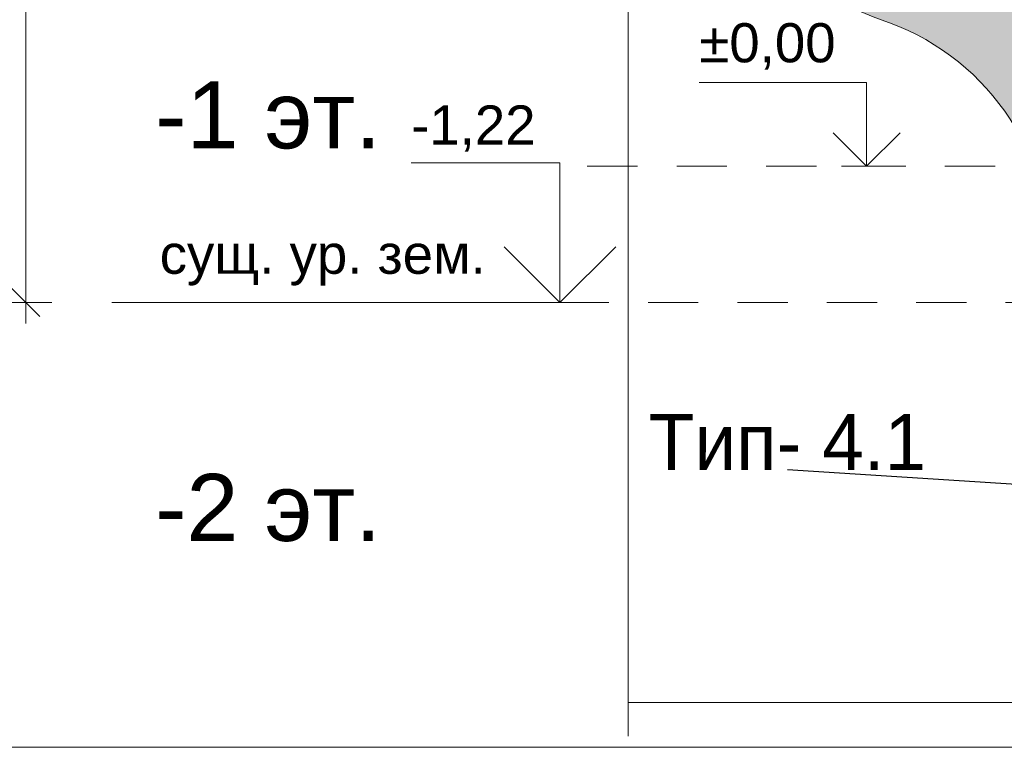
# Model space of a CAD drawing. Header units: millimetres. Extents: x -7244646 to -5701154, y 5723682 to 6071635.
# Tile 3 of 256: x -6411494 to -6402681, y 5734609 to 5741122. Entities that reach past the tile are written whole.
import ezdxf

# ---------------------------------------------------------------- set-up
doc = ezdxf.new("R2010")
doc.units = ezdxf.units.MM
doc.header["$MEASUREMENT"] = 0
doc.set_wipeout_variables(frame=1)
doc.linetypes.add('Dashed', pattern=[800, 450, -350])
doc.linetypes.add('Wipeout_Contour', pattern=[1000, 0, -1000])
for name, color, linetype, lineweight in [('0_Ном._пера__1', 7, 'Continuous', 0), ('0_Ном._пера__101', 252, 'Continuous', 0), ('0_Ном._пера__120', 7, 'Continuous', 0), ('0_Ном._пера__21', 7, 'Continuous', 5), ('0_Ном._пера__47', 7, 'Continuous', 5), ('АР-Перекрытия_Приямки.АР_Ном._пера__120', 7, 'Continuous', 0), ('АР-Стены внешние_Балконы _ лоджии.АР_Ном._пера__101', 252, 'Continuous', 0), ('АР-Стены_внешние_.АР_Ном._пера__120', 7, 'Continuous', 0), ('АР-Чертеж-Размеры.АР_Ном._пера__1', 7, 'Continuous', 0), ('АР-Чертеж-Размеры.АР_Ном._пера__120', 7, 'Continuous', 0), ('АР-Чертеж-Размеры.АР_Ном._пера__141', 7, 'Continuous', 5)]:
    doc.layers.add(name, color=color, linetype=linetype, lineweight=lineweight)
doc.layers.add('АР-Перекрытия_Приямки.АР', color=7, linetype='Continuous')
doc.layers.add('АР-Чертеж-Размеры.АР', color=7, linetype='Continuous')
doc.styles.add('РЎР“Р•РќР•Р\xa0Р\x98Р\xa0_РЎРўР\x98Р›Р¬_1', font='GOTHIC.TTF')
doc.styles.add('РЎР“Р•РќР•Р\xa0Р\x98Р\xa0_РЎРўР\x98Р›Р¬_2', font='arial.ttf')
doc.linetypes.add('Линия Разрыва', pattern='A,0,[1,20 Р\xa0Р°Р·СЂРµР· 1-1. РљРѕСЂРїСѓСЃ 11.Shx,S=15.679026,R=0,X=0,Y=0],-1975.557214,0', length=1975.557214)
doc.dimstyles.new('СГЕНЕРИР_СТИЛЬ__1', dxfattribs={"dimtxt": 500, "dimasz": 237.5, "dimexe": 0.18, "dimexo": 43263.067461, "dimgap": 0, "dimtad": 1, "dimlfac": 0.001, "dimzin": 0, "dimdsep": 46, "dimtxsty": 'РЎР“Р•РќР•Р\xa0Р\x98Р\xa0_РЎРўР\x98Р›Р¬_2', "dimblk": 'ARROWHEAD_6', "dimblk1": 'ARROWHEAD_6', "dimblk2": 'ARROWHEAD_6', "dimcen": 0.09, "dimclrd": 7, "dimclre": 7, "dimclrt": 7, "dimadec": 0, "dimazin": 0, "dimtfac": 1, "dimtdec": 4, "dimtmove": 2, "dimatfit": 3, "dimfxl": 1, "dimtolj": 1, "dimtzin": 0, "dimarcsym": 0})
doc.dimstyles.new('СГЕНЕРИР_СТИЛЬ__11', dxfattribs={"dimtxt": 0.18, "dimasz": 152, "dimexe": 0.18, "dimexo": 0.0625, "dimgap": 0, "dimtad": 0, "dimtih": 1, "dimtoh": 1, "dimdec": 4, "dimzin": 0, "dimdsep": 46, "dimcen": 0.09, "dimadec": 0, "dimazin": 0, "dimtfac": 1, "dimtdec": 4, "dimtmove": 0, "dimatfit": 3, "dimldrblk": 'ARROWHEAD_14', "dimfxl": 1, "dimtolj": 1, "dimtzin": 0, "dimarcsym": 0})
doc.dimstyles.new('СГЕНЕРИР_СТИЛЬ__3', dxfattribs={"dimtxt": 300, "dimasz": 237.5, "dimexe": 0.18, "dimexo": 0.0625, "dimgap": 0, "dimtad": 1, "dimlfac": 0.001, "dimzin": 0, "dimdsep": 46, "dimtxsty": 'РЎР“Р•РќР•Р\xa0Р\x98Р\xa0_РЎРўР\x98Р›Р¬_2', "dimblk": 'ARROWHEAD_6', "dimblk1": 'ARROWHEAD_6', "dimblk2": 'ARROWHEAD_6', "dimcen": 0.09, "dimse1": 1, "dimse2": 1, "dimclrd": 7, "dimclre": 7, "dimclrt": 7, "dimadec": 0, "dimazin": 0, "dimtfac": 1, "dimtdec": 4, "dimtmove": 0, "dimatfit": 3, "dimfxl": 1, "dimtolj": 1, "dimtzin": 0, "dimarcsym": 0})

# ---------------------------------------------------------------- blocks, each defined once
blk = doc.blocks.new('*D52', base_point=(-7387333.1, 5739809.2))
at = {"layer": 'АР-Чертеж-Размеры.АР_Ном._пера__1', "color": 7, "linetype": 'Continuous', "lineweight": 0, "transparency": 16777216}
for p, q in [((-6411439.3, 5858499.2), (-6411439.3, 5858686.7)), ((-6411314.3, 5858374.2), (-6411564.3, 5858624.2)), ((-6388218.7, 5858499.2), (-6411673.7, 5858499.2)), ((-6411439.3, 5738589.2), (-6411439.3, 5858499.2)), ((-6411564.3, 5738714.2), (-6411314.3, 5738464.2)), ((-6411204.9, 5738589.2), (-6411673.7, 5738589.2)), ((-6411439.3, 5738401.7), (-6411439.3, 5738589.2))]:
    blk.add_line(p, q, dxfattribs=at)
at = {"layer": 'АР-Чертеж-Размеры.АР_Ном._пера__1', "color": 7, "lineweight": 0, "transparency": 16777216, "insert": (-6411889.3, 5853972.3), "char_height": 500, "attachment_point": 7, "rotation": 90, "style": 'РЎР“Р•РќР•Р\xa0Р\x98Р\xa0_РЎРўР\x98Р›Р¬_2'}
blk.add_mtext('\\A1;{\\pql;\\fArial|b0|i0|c204|p0;\\W1.000000;119,91}', dxfattribs=at)
blk = doc.blocks.new('ARROWHEAD_6')
at = {"color": 0, "linetype": 'Continuous', "lineweight": 0}
for p, q in [((-0.5, -0.5), (0.5, 0.5)), ((0, 0), (-1, 0))]:
    blk.add_line(p, q, dxfattribs=at)
blk = doc.blocks.new('*D72', base_point=(-7387333.1, 5739809.2))
at = {"layer": 'АР-Чертеж-Размеры.АР_Ном._пера__1', "color": 7, "linetype": 'Continuous', "lineweight": 0, "transparency": 16777216}
blk.add_line((-6398614.7, 5738409.2), (-6398614.7, 5738809.2), dxfattribs=at)
at = {"layer": 'АР-Чертеж-Размеры.АР_Ном._пера__141', "color": 7, "linetype": 'Continuous', "lineweight": 5, "transparency": 16777216}
for p, q in [((-6398739.7, 5738934.2), (-6398489.7, 5738684.2)), ((-6398739.7, 5738534.2), (-6398489.7, 5738284.2))]:
    blk.add_line(p, q, dxfattribs=at)
blk = doc.blocks.new('*D73', base_point=(-7387333.1, 5739809.2))
at = {"layer": 'АР-Чертеж-Размеры.АР_Ном._пера__1', "color": 7, "linetype": 'Continuous', "lineweight": 0, "transparency": 16777216}
for p, q in [((-6398614.7, 5741309), (-6398614.7, 5741489)), ((-6398380.3, 5741309), (-6398849, 5741309)), ((-6398614.7, 5738809.2), (-6398614.7, 5741309)), ((-6398380.3, 5738809.2), (-6398849, 5738809.2)), ((-6398614.7, 5738409.2), (-6398614.7, 5738809.2))]:
    blk.add_line(p, q, dxfattribs=at)
at = {"layer": 'АР-Чертеж-Размеры.АР_Ном._пера__141', "color": 7, "linetype": 'Continuous', "lineweight": 5, "transparency": 16777216}
for p, q in [((-6398739.7, 5741434), (-6398489.7, 5741184)), ((-6398739.7, 5738934.2), (-6398489.7, 5738684.2))]:
    blk.add_line(p, q, dxfattribs=at)
at = {"layer": 'АР-Чертеж-Размеры.АР_Ном._пера__120', "color": 7, "lineweight": 0, "transparency": 16777216, "char_height": 300, "attachment_point": 7, "rotation": 90, "style": 'РЎР“Р•РќР•Р\xa0Р\x98Р\xa0_РЎРўР\x98Р›Р¬_2'}
for s, insert in [('\\A1;{\\pql;\\fArial|b0|i0|c204|p0;\\W1.000000;0,18}', (-6399094.7, 5740998.6)), ('\\A1;{\\pql;\\fArial|b0|i0|c204|p0;\\W1.000000;2,50}', (-6398674.7, 5739658.7))]:
    blk.add_mtext(s, dxfattribs=dict(at, insert=insert))
blk = doc.blocks.new('Линейный Размер_27_3', base_point=(-6406658.9, 5738589.2))
at = {"layer": '0_Ном._пера__1', "color": 7, "linetype": 'Continuous', "lineweight": 0}
for p, q in [((-6406658.9, 5739839.2), (-6407990.9, 5739839.2)), ((-6406658.9, 5738589.2), (-6406658.9, 5739839.2)), ((-6406658.9, 5738589.2), (-6407158.9, 5739089.2)), ((-6406158.9, 5739089.2), (-6406658.9, 5738589.2)), ((-6406658.9, 5738589.2), (-6407033.9, 5738589.2)), ((-6406658.9, 5738589.2), (-6406283.9, 5738589.2))]:
    blk.add_line(p, q, dxfattribs=at)
at = {"layer": '0_Ном._пера__120', "color": 7, "lineweight": 0, "insert": (-6407990.9, 5739939.2), "char_height": 350, "attachment_point": 7, "style": 'РЎР“Р•РќР•Р\xa0Р\x98Р\xa0_РЎРўР\x98Р›Р¬_2'}
blk.add_mtext('\\A1;{\\pql;\\fArial|b0|i0|c204|p0;\\W1.000000;-1,22}', dxfattribs=at)
blk = doc.blocks.new('ARROWHEAD_14')
at = {"color": 0, "linetype": 'Continuous', "lineweight": 0}
blk.add_line((0, 0), (-1, 0), dxfattribs=at)
at = {"color": 0, "linetype": 'Continuous', "lineweight": 0, "flags": 128}
blk.add_lwpolyline([(-0.9093, 0.525), (0, 0), (-0.9093, -0.525)], dxfattribs=at)
blk = doc.blocks.new('Линейный Размер_45_3', base_point=(-6403914.6, 5739809.2))
at = {"layer": 'АР-Чертеж-Размеры.АР_Ном._пера__1', "color": 7, "linetype": 'Continuous', "lineweight": 0}
for q in [(-6404139.6, 5739809.2), (-6403689.6, 5739809.2)]:
    blk.add_line((-6403914.6, 5739809.2), q, dxfattribs=at)
at = {"layer": 'АР-Чертеж-Размеры.АР_Ном._пера__141', "color": 7, "linetype": 'Continuous', "lineweight": 5}
for p, q in [((-6403914.6, 5740559.2), (-6405411.1, 5740559.2)), ((-6403914.6, 5739809.2), (-6403914.6, 5740559.2)), ((-6403914.6, 5739809.2), (-6404214.6, 5740109.2)), ((-6403614.6, 5740109.2), (-6403914.6, 5739809.2))]:
    blk.add_line(p, q, dxfattribs=at)
at = {"layer": 'АР-Чертеж-Размеры.АР_Ном._пера__120', "color": 7, "lineweight": 0, "insert": (-6405411.1, 5740675.2), "char_height": 350, "attachment_point": 7, "style": 'РЎР“Р•РќР•Р\xa0Р\x98Р\xa0_РЎРўР\x98Р›Р¬_2'}
blk.add_mtext('\\A1;{\\pql;\\fArial|b0|i0|c204|p0;\\W1.000000;±0,00}', dxfattribs=at)

msp = doc.modelspace()

# ---------------------------------------------------------------- hatches: boundary and pattern name
at = {"layer": '0_Ном._пера__101', "linetype": 'Continuous', "lineweight": 0}
h = msp.add_hatch(dxfattribs=at)
h.set_pattern_fill('КАМЕНЬ_02_0003', color=252, style=0, pattern_type=2)
h.set_pattern_definition([(45, (-7387333.115, 5739879.18), (-22.2738636, 22.2738636), [0, -21, 0, -31.5]), (110, (-7387263.115, 5739879.18), (29.6003176, 10.7736345), [0, -15.4, 0, -26.6])])
h.paths.add_polyline_path([(-6406170.064, 5743109.18), (-6403011.305, 5743109.177), (-6403011.305, 5743058.997), (-6400163.977, 5743059.016), (-6400163.975, 5742796.012), (-6401756.315, 5742795.998), (-6401756.321, 5737989.043, -0.23421808), (-6402283.97, 5738890.163, 0.33325267), (-6403710.055, 5741094.763, -0.14182302), (-6405688.066, 5742489.427, 0.09333731)])

# ---------------------------------------------------------------- linework, layer by layer
at = {"layer": '0_Ном._пера__21', "color": 7, "linetype": 'Continuous', "lineweight": 5}
msp.add_lwpolyline([(-6410669.971, 5738589.18), (-6406530.571, 5738589.18)], dxfattribs=at)
at = {"layer": '0_Ном._пера__47', "color": 7, "linetype": 'Continuous', "lineweight": 5, "flags": 128}
msp.add_lwpolyline([(-6406170.064, 5743109.18), (-6403011.305, 5743109.177), (-6403011.305, 5743058.997), (-6400163.977, 5743059.016), (-6400163.975, 5742796.012), (-6401756.315, 5742795.998), (-6401756.321, 5737989.043, -0.23421808), (-6402283.97, 5738890.163, 0.33325267), (-6403710.055, 5741094.763, -0.14182302), (-6405688.066, 5742489.427, 0.09333731)], format="xyb", close=True, dxfattribs=at)
at = {"layer": 'АР-Стены внешние_Балконы _ лоджии.АР_Ном._пера__101', "color": 252, "linetype": 'Dashed', "lineweight": 0}
for points in [[(-6406413.794, 5739809.18), (-6333655.293, 5739809.18)], [(-6410669.971, 5738589.18), (-6333655.293, 5738589.18)]]:
    msp.add_lwpolyline(points, dxfattribs=at)
at = {"layer": 'АР-Стены_внешние_.АР_Ном._пера__120', "color": 7, "linetype": 'Continuous', "lineweight": 0}
for p, q in [((-6406048.931, 5741959.179), (-6406048.931, 5738659.18)), ((-6406048.923, 5738359.18), (-6406048.923, 5738659.18))]:
    msp.add_line(p, q, dxfattribs=at)

# ---------------------------------------------------------------- block references
at = {"color": 7, "linetype": 'Continuous', "lineweight": 0}
msp.add_blockref('Линейный Размер_27_3', (-6406658.904, 5738589.18), dxfattribs=at)
at = {"layer": 'АР-Чертеж-Размеры.АР', "color": 7, "linetype": 'Continuous', "lineweight": 0}
msp.add_blockref('Линейный Размер_45_3', (-6403914.572, 5739809.18), dxfattribs=at)

# ---------------------------------------------------------------- texts
at = {"layer": '0_Ном._пера__1', "color": 7, "linetype": 'Continuous', "lineweight": 0, "char_height": 600, "attachment_point": 5, "style": 'РЎР“Р•РќР•Р\xa0Р\x98Р\xa0_РЎРўР\x98Р›Р¬_2'}
for s, insert in [('\\A1;{\\pqc;\\fArial|b0|i0|c204|p0;\\W1.000000;-\\fArial|b0|i0|c204|p0;\\W1.000000;1 эт.}', (-6409269.429, 5740265.433)), ('\\A1;{\\pqc;\\fArial|b0|i0|c204|p0;\\W1.000000;-2\\fArial|b0|i0|c204|p0;\\W1.000000; эт.}', (-6409269.429, 5736751.744))]:
    msp.add_mtext(s, dxfattribs=dict(at, insert=insert))
at = {"layer": '0_Ном._пера__120', "color": 7, "linetype": 'Continuous', "lineweight": 0}
for s, insert, char_height, attachment_point, style in [('\\A1;{\\pqc;\\fArial|b0|i0|c204|p0;\\W1.000000;сущ. ур. зем.}', (-6408781.763, 5739197.081), 350, 2, 'РЎР“Р•РќР•Р\xa0Р\x98Р\xa0_РЎРўР\x98Р›Р¬_2'), ('\\A1;{\\pqc;\\fCentury Gothic|b0|i0|c204|p0;\\W1.000000;Тип- \\fCentury Gothic|b0|i0|c204|p0;\\W1.000000;4.1}', (-6404622.983, 5737091.321), 500, 8, 'РЎР“Р•РќР•Р\xa0Р\x98Р\xa0_РЎРўР\x98Р›Р¬_1')]:
    msp.add_mtext(s, dxfattribs=dict(at, insert=insert, char_height=char_height, attachment_point=attachment_point, style=style))

# ---------------------------------------------------------------- dimensions: what is measured, and where the dimension line sits
at = {"layer": 'АР-Чертеж-Размеры.АР', "color": 7, "linetype": 'Continuous', "lineweight": 0}
for base, p1, p2, dimstyle, picture, middle in [((-6411439.299, 5858499.18), (-6410669.971, 5738589.18), (-6383892.346, 5858499.18), 'СГЕНЕРИР_СТИЛЬ__1', '*D52', (-6412139.299, 5855000.125)), ((-6398614.657, 5741309.005), (-6715684.058, 5738809.18), (-6401203.841, 5741309.005), 'СГЕНЕРИР_СТИЛЬ__3', '*D73', (-6398824.657, 5740047.087)), ((-6398614.657, 5738809.18), (-6399348.173, 5738409.18), (-6715684.058, 5738809.18), 'СГЕНЕРИР_СТИЛЬ__3', '*D72', (-6399244.657, 5738597.174))]:
    dim = msp.add_linear_dim(base=base, p1=p1, p2=p2, angle=90, dimstyle=dimstyle, dxfattribs=at)
    dim.commit()
    dim.dimension.update_dxf_attribs({"geometry": picture, "text_midpoint": middle, "dimtype": 160, "text_rotation": 90})

# ---------------------------------------------------------------- leaders
at = {"layer": '0_Ном._пера__120', "color": 7, "linetype": 'Continuous', "lineweight": 0, "annotation_type": 0, "has_hookline": 1, "hookline_direction": 1, "text_width": 2359.959}
msp.add_leader([(-6401752.548, 5736909.794), (-6404622.983, 5737091.321)], dimstyle='СГЕНЕРИР_СТИЛЬ__11', dxfattribs=at)

# ---------------------------------------------------------------- wipeouts: each hides what was drawn before it
at = {"color": 254, "linetype": 'Wipeout_Contour', "lineweight": 0, "ltscale": 34385352.88053323}
msp.add_wipeout([(-6406048.923, 5735009.18), (-6406048.923, 5734609.18), (-6401603.827, 5734609.18), (-6401603.827, 5735009.18)], dxfattribs=at).dxf.layer = 'АР-Перекрытия_Приямки.АР'

# ---------------------------------------------------------------- next in the draw order: linework, layer by layer
at = {"layer": '0_Ном._пера__1', "color": 7, "linetype": 'Линия Разрыва', "lineweight": 0}
msp.add_line((-6413306.662, 5734609.18), (-6381877.718, 5734609.18), dxfattribs=at)
at = {"layer": 'АР-Перекрытия_Приямки.АР_Ном._пера__120', "color": 7, "linetype": 'Continuous', "lineweight": 0}
for p, q in [((-6401603.84, 5735009.18), (-6406048.923, 5735009.18)), ((-6406048.923, 5734709.18), (-6406048.923, 5735009.18)), ((-6406048.923, 5734609.18), (-6401603.826, 5734609.18))]:
    msp.add_line(p, q, dxfattribs=at)
at = {"layer": 'АР-Стены_внешние_.АР_Ном._пера__120', "color": 7, "linetype": 'Continuous', "lineweight": 0}
msp.add_line((-6406048.923, 5738359.18), (-6406048.923, 5735009.18), dxfattribs=at)

doc.saveas('drawing.dxf')
